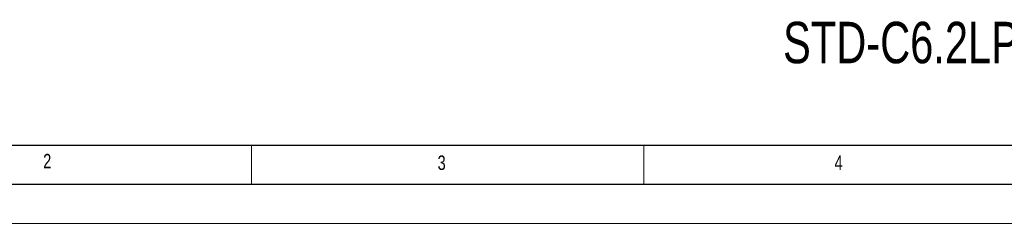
# Model space of a CAD drawing. Header units: millimetres. Extents: x 0 to 594, y 0 to 420.
# Tile 2 of 43: x 72 to 198, y 0 to 26. Entities that reach past the tile are written whole.
import ezdxf

# ---------------------------------------------------------------- set-up
doc = ezdxf.new("R2010")
doc.units = ezdxf.units.MM
doc.layers.add('FORMAT', color=7, linetype='Continuous')
doc.layers.add('SLD-0', color=7, linetype='Continuous')
doc.styles.add('SLDTEXTSTYLE0', font='TXT', dxfattribs={"width": 0.75})

msp = doc.modelspace()

# ---------------------------------------------------------------- linework, layer by layer
at = {"color": 7, "linetype": 'Continuous', "lineweight": 18}
for p, q in [((102, 10), (102, 5)), ((152, 10), (152, 5)), ((0, 0), (594, 0))]:
    msp.add_line(p, q, dxfattribs=at)
at = {"layer": 'FORMAT'}
for p, q in [((20, 10), (584, 10)), ((15, 5), (589, 5))]:
    msp.add_line(p, q, dxfattribs=at)

# ---------------------------------------------------------------- texts
at = {"layer": 'FORMAT', "char_height": 1.852, "attachment_point": 1, "style": 'SLDTEXTSTYLE0'}
for s, insert in [('2', (75.416, 8.874)), ('3', (125.713, 8.668)), ('4', (176.326, 8.668))]:
    msp.add_mtext(s, dxfattribs=dict(at, insert=insert))
at = {"layer": 'SLD-0', "color": 7, "insert": (169.765, 25.737), "char_height": 5.29167, "attachment_point": 1, "style": 'SLDTEXTSTYLE0'}
msp.add_mtext('STD-C6.2LP STANDARD 6.5" 2-WAY LOW PROFILE CEILING SPEAKER', dxfattribs=at)

doc.saveas('drawing.dxf')
